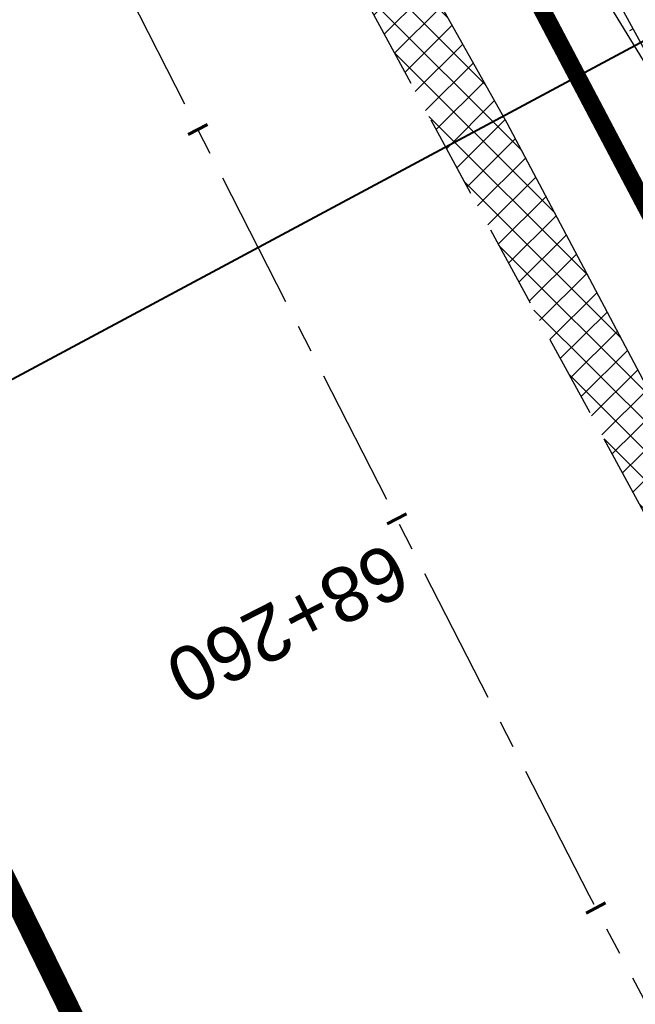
# Model space of a CAD drawing. Header units: metres. Extents: x 7529682 to 7533711, y 5721195 to 5727842.
# Tile 140 of 232: x 7530527 to 7530541, y 5726212 to 5726234. Entities that reach past the tile are written whole.
import ezdxf

# ---------------------------------------------------------------- set-up
doc = ezdxf.new("R2010")
doc.units = ezdxf.units.M
for name, pattern in [('817-dzialki-09-05-04$0$HIDDEN', [0.375, 0.25, -0.125]), ('ACAD_ISO05W100', [33, 24, -3, 0, -3, 0, -3]), ('CENTER', [50.800000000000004, 31.75, -6.35, 6.35, -6.35]), ('HIDDEN', [9.524999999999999, 6.35, -3.175])]:
    doc.linetypes.add(name, pattern=pattern)
for name, color, linetype in [('C-DROGI-SYTUACJA-ETYKIETY', 7, 'Continuous'), ('D-hatch-pobocza', 131, 'Continuous'), ('D-pobocza', 60, 'Continuous'), ('D-rowy', 160, 'Continuous'), ('D-skarpa', 2, 'Continuous'), ('D-skarpa-kreskowanie', 2, 'Continuous')]:
    doc.layers.add(name, color=color, linetype=linetype)
for name, color, linetype, lineweight, true_color in [('D-hatch-ciag-pieszo-rowerowy', 7, 'Continuous', 13, 0xff9f80), ('D-LR-etap-III', 7, '817-dzialki-09-05-04$0$HIDDEN', 50, 0x00008f), ('D-typowe', 7, 'Continuous', 40, 0x0061c2)]:
    doc.layers.add(name, color=color, linetype=linetype, lineweight=lineweight, true_color=true_color)
for name, color, linetype, lineweight in [('D-krawędzie', 3, 'Continuous', 30), ('D-oś', 10, 'CENTER', 30), ('D-pas-drogowy', 7, 'ACAD_ISO05W100', 50)]:
    doc.layers.add(name, color=color, linetype=linetype, lineweight=lineweight)
doc.styles.get("Standard").update_dxf_attribs({"font": 'arial.ttf'})
pattern_1 = [(45, (0, 0), (-0.3367596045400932, 0.3367596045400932), []), (135, (0, 0), (-0.3367596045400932, -0.3367596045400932), [])]

# ---------------------------------------------------------------- blocks, each defined once
blk = doc.blocks.new('AeccTickLine')
at = {"color": 0, "linetype": 'ByBlock', "lineweight": -2}
blk.add_line((0, 1), (-3.673819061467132e-16, -1), dxfattribs=at)

msp = doc.modelspace()

# ---------------------------------------------------------------- hatches: boundary and pattern name
at = {"layer": 'D-hatch-ciag-pieszo-rowerowy'}
h = msp.add_hatch(dxfattribs=at)
h.set_pattern_fill('ANSI37', color=256, scale=0.15, style=0)
h.set_pattern_definition(pattern_1)
edge = h.paths.add_edge_path()
edge.add_line((7530579.998522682, 5726163.493739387), (7530582.284496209, 5726164.518555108))
edge.add_line((7530582.284496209, 5726164.518555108), (7530574.938047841, 5726178.433592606))
edge.add_arc((7530619.154135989, 5726201.777490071), 49.99999999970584, 202.6680019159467, 207.8318275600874, ccw=False)
edge.add_line((7530573.016462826, 5726182.507951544), (7530570.149922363, 5726189.371401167))
edge.add_arc((7530524.012249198, 5726170.10186264), 50.00000000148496, 22.66800191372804, 27.59343639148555)
edge.add_line((7530568.325081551, 5726193.261588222), (7530565.111118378, 5726199.411048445))
edge.add_arc((7530529.660852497, 5726180.883267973), 40.00000000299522, 27.5934364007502, 33.13088798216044)
edge.add_line((7530563.157820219, 5726202.745407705), (7530555.510576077, 5726214.462444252))
edge.add_arc((7530589.007543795, 5726236.324583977), 39.99999999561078, 208.4475238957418, 213.1308879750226, ccw=False)
edge.add_line((7530553.837393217, 5726217.270437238), (7530543.027684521, 5726237.223001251))
edge.add_line((7530543.027684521, 5726237.223001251), (7530528.098577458, 5726266.318802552))
edge.add_line((7530528.098577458, 5726266.318802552), (7530507.524476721, 5726305.703644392))
edge.add_line((7530507.524476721, 5726305.703644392), (7530488.365786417, 5726341.908676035))
edge.add_line((7530488.365786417, 5726341.908676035), (7530485.291037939, 5726347.724119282))
edge.add_line((7530485.291037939, 5726347.724119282), (7530482.336740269, 5726347.963133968))
edge.add_line((7530482.336740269, 5726347.963133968), (7530486.156097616, 5726340.739370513))
edge.add_line((7530486.156097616, 5726340.739370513), (7530505.311679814, 5726304.540212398))
edge.add_line((7530505.311679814, 5726304.540212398), (7530525.878466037, 5726265.169372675))
edge.add_line((7530525.878466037, 5726265.169372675), (7530540.816194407, 5726236.056769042))
edge.add_line((7530540.816194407, 5726236.056769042), (7530551.687957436, 5726215.98966512))
edge.add_arc((7530586.858108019, 5726235.043811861), 40.00000000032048, 208.4475238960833, 213.1308879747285)
edge.add_line((7530553.361140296, 5726213.181672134), (7530560.998180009, 5726201.480270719))
edge.add_arc((7530527.501212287, 5726179.618130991), 40.00000000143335, 27.59343638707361, 33.130887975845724, ccw=False)
edge.add_line((7530562.95147817, 5726198.145911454), (7530566.059636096, 5726192.19889448))
edge.add_arc((7530521.746803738, 5726169.039168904), 50.00000000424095, 22.668001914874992, 27.593436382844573, ccw=False)
edge.add_line((7530567.884476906, 5726188.308707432), (7530570.753025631, 5726181.440449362))
edge.add_arc((7530616.890698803, 5726200.709987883), 50.00000000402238, 202.6680019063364, 207.8318275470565)
edge.add_line((7530572.674610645, 5726177.366090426), (7530579.998522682, 5726163.493739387))
at = {"layer": 'D-hatch-pobocza'}
h = msp.add_hatch(dxfattribs=at)
h.set_pattern_fill('ANSI37', color=256, scale=0.15, style=0)
h.set_pattern_definition(pattern_1)
h.paths.add_polyline_path([(7530484.05, 5726334.34), (7530471.92, 5726357.11), (7530458.95, 5726381.07), (7530447.57, 5726403.23), (7530435.55, 5726425.46), (7530424.34, 5726446.96), (7530408.219999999, 5726477.68), (7530396.719999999, 5726499.26), (7530381.74, 5726527.87), (7530371.44, 5726547.5), (7530359.58, 5726569.81), (7530349.42, 5726588.72), (7530332.29, 5726621.37), (7530323.719999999, 5726638.05), (7530306.54, 5726670.82), (7530298.559999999, 5726686.33), (7530287.259999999, 5726707.54), (7530284.291048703, 5726713.261271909), (7530282.669641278, 5726712.403913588), (7530284.501430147, 5726708.939695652), (7530291.375516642, 5726695.939652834), (7530296.045865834, 5726687.107244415), (7530304.46414878, 5726671.186868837), (7530316.603827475, 5726648.181421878), (7530333.058434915, 5726617.014067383), (7530350.00379698, 5726585.00616126), (7530367.257623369, 5726552.315762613), (7530385.762825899, 5726517.234589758), (7530404.054360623, 5726482.546167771), (7530421.086512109, 5726450.182125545), (7530442.441939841, 5726409.661369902), (7530463.421308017, 5726369.849931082), (7530489.269347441, 5726320.82820421), (7530506.411845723, 5726288.291398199), (7530524.314558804, 5726254.7836642), (7530540.549094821, 5726224.891183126), (7530548.272673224, 5726210.668598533), (7530551.69684983, 5726207.034942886), (7530543.21, 5726222.9), (7530538.34, 5726232.11), (7530533.7, 5726240.35), (7530511.95, 5726280.97), (7530499.24, 5726305.31)])

# ---------------------------------------------------------------- linework, layer by layer
at = {"layer": 'D-krawędzie', "linetype": 'HIDDEN', "ltscale": 0.3}
msp.add_lwpolyline([(7530304.46414878, 5726671.186868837), (7530316.603827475, 5726648.181421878), (7530333.058434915, 5726617.014067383), (7530350.00379698, 5726585.00616126), (7530367.257623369, 5726552.315762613), (7530385.762825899, 5726517.234589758), (7530404.054360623, 5726482.546167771), (7530421.086512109, 5726450.182125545), (7530442.441939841, 5726409.661369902), (7530463.421308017, 5726369.849931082), (7530489.269347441, 5726320.82820421), (7530506.411845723, 5726288.291398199), (7530524.314558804, 5726254.7836642), (7530540.549094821, 5726224.891183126), (7530548.24, 5726210.73)], dxfattribs=at)
at = {"layer": 'D-LR-etap-III', "ltscale": 10, "flags": 128}
msp.add_lwpolyline([(7531750.474471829, 5723895.103125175, 0.4, 0.4, 0), (7531750.505, 5723895.13, 0.4, 0.4, 0), (7531682.71, 5724022.92, 0.4, 0.4, 0), (7531619.177023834, 5724147.203692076, 0.4, 0.4, 0), (7531592.308960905, 5724198.48863389, 0.4, 0.4, 0), (7531553.263875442, 5724272.918564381, 0.4, 0.4, 0), (7531504.019999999, 5724366.79, 0.4, 0.4, 0), (7531482.09, 5724407.62, 0.4, 0.4, 0), (7531412.350402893, 5724541.182759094, 0.4, 0.4, 0), (7531388.463669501, 5724586.929768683, 0.4, 0.4, 0), (7531345.12, 5724669.94, 0.4, 0.4, 0), (7531127.66, 5725081.67, 0.4, 0.4, 0), (7531059.253139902, 5725211.040795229, 0.4, 0.4, 0), (7531008.007244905, 5725307.953830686, 0.4, 0.4, 0), (7530964.181635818, 5725390.835555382, 0.4, 0.4, 0), (7530914.557354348, 5725484.683561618, 0.4, 0.4, 0), (7530865.243241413, 5725577.493975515, 0.4, 0.4, 0), (7530840.085257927, 5725624.058651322, 0.4, 0.4, 0), (7530802.559525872, 5725694.924584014, 0.4, 0.4, 0), (7530755.54, 5725787.51, 0.4, 0.4, 0), (7530708.717810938, 5725876.303221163, 0.4, 0.4, 0), (7530695.12, 5725902.09, 0.4, 0.4, 0), (7530642.91397006, 5726001.07839487, 0.4, 0.4, 0), (7530634.934723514, 5726016.146615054, 0.4, 0.4, 0), (7530610.820000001, 5726061.929999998, 0.4, 0.4, 0), (7530610.820000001, 5726061.929999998, 0.4, 0.4, 0), (7530607.21, 5726063.51, 0.4, 0.4, 0), (7530597.42, 5726080.68, 0.4, 0.4, 0), (7530591.16, 5726088.44, 0.4, 0.4, 0), (7530581.28, 5726107.21, 0.4, 0.4, 0), (7530571.29, 5726130.56, 0.4, 0.4, 0), (7530549.554994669, 5726171.527317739, 0.4, 0.4, 0), (7530531.014309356, 5726206.473807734, 0.4, 0.4, 0), (7530516.461208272, 5726236.016618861, 0.4, 0.4, 0), (7530500.798929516, 5726266.141265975, 0.4, 0.4, 0), (7530491.349999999, 5726283.94, 0.4, 0.4, 0), (7530482.4, 5726303.41, 0.4, 0.4, 0), (7530482.4, 5726303.41, 0.4, 0.4, 0), (7530450.41, 5726357.28, 0.4, 0.4, 0), (7530397.759396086, 5726458.499907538, 0.4, 0.4, 0), (7530334.707815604, 5726583.664702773, 0.4, 0.4, 0), (7530303.939274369, 5726645.167943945, 0.4, 0.4, 0), (7530300.509779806, 5726651.777515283, 0.4, 0.4, 0), (7530289.213532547, 5726671.966724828, 0.4, 0.4, 0), (7530281.54, 5726685.57, 0.4, 0.4, 0), (7530261.37085633, 5726724.163374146, 0.4, 0.4, 0), (7530254.03, 5726738.21, 0.4, 0.4, 0), (7530197.219999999, 5726845.06, 0.4, 0.4, 0), (7530194.71, 5726849.15, 0.4, 0.4, 0), (7530195.92, 5726850.75, 0.4, 0.4, 0), (7530170.546669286, 5726892.961489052, 0.4, 0.4, 0), (7530143.174718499, 5726945.065838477, 0.4, 0.4, 0), (7530105.059999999, 5727018.32, 0.4, 0.4, 0), (7530100.059999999, 5727027.16, 0.4, 0.4, 0), (7530062.318670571, 5727099.625398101, 0.4, 0.4, 0), (7530015.378537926, 5727189.420463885, 0.4, 0.4, 0), (7529983.207960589, 5727250.206596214, 0.4, 0.4, 0), (7529953.284293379, 5727306.74720398, 0.4, 0.4, 0), (7529900.67053443, 5727406.15903814, 0.4, 0.4, 0), (7529890.630239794, 5727425.131178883, 0.4, 0.4, 0), (7529875.155383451, 5727454.426350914, 0.4, 0.4, 0), (7529857.560096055, 5727487.787346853, 0.4, 0.4, 0), (7529835.194401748, 5727530.19312405, 0.4, 0.4, 0), (7529811.740544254, 5727574.662079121, 0.4, 0.4, 0), (7529792.101859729, 5727611.922638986, 0.4, 0.4, 0), (7529768.066117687, 5727657.469613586, 0.4, 0.4, 0), (7529755.210566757, 5727682.131373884, 0.4, 0.4, 0), (7529753.309999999, 5727681.13, 0.4, 0.4, 0), (7529739.21, 5727707.77, 0.4, 0.4, 0), (7529735.394745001, 5727711.251990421, 0.4, 0.4, 0), (7529725.42, 5727730.2, 0.4, 0.4, 0), (7529723.55, 5727729.88, 0.4, 0.4, 0), (7529695.566668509, 5727782.932080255, 0.4, 0.4, 0), (7529717.67971874, 5727794.024357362, 0.4, 0.4, 0), (7529736.274870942, 5727758.647400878, 0.4, 0.4, 0), (7529736.274870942, 5727758.647400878, 0.4, 0.4, 0), (7529744.511003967, 5727750.406106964, 0.4, 0.4, 0), (7529744.511003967, 5727750.406106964, 0.4, 0.4, 0), (7529750.282568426, 5727738.549848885, 0.4, 0.4, 0), (7529777.108510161, 5727687.569424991, 0.4, 0.4, 0), (7529796.51537536, 5727651.329932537, 0.4, 0.4, 0), (7529814.937945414, 5727616.793170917, 0.4, 0.4, 0), (7529839.006722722, 5727572.303976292, 0.4, 0.4, 0), (7529860.617626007, 5727532.509108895, 0.4, 0.4, 0), (7529882.348967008, 5727491.504261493, 0.4, 0.4, 0), (7529904.865139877, 5727449.096370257, 0.4, 0.4, 0), (7529920.747384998, 5727418.884773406, 0.4, 0.4, 0), (7529946.676504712, 5727368.547487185, 0.4, 0.4, 0), (7529972.024701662, 5727320.573310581, 0.4, 0.4, 0), (7529987.740014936, 5727290.153392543, 0.4, 0.4, 0), (7529996.497385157, 5727273.661630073, 0.4, 0.4, 0), (7530017.541471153, 5727234.202689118, 0.4, 0.4, 0), (7530033.053657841, 5727204.864166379, 0.4, 0.4, 0), (7530051.622983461, 5727170.222745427, 0.4, 0.4, 0), (7530069.276612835, 5727137.015751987, 0.4, 0.4, 0), (7530089.385386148, 5727097.533639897, 0.4, 0.4, 0), (7530109.712512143, 5727060.746615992, 0.4, 0.4, 0), (7530136.769722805, 5727011.640131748, 0.4, 0.4, 0), (7530162.446686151, 5726962.743777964, 0.4, 0.4, 0), (7530187.674104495, 5726916.992101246, 0.4, 0.4, 0), (7530207.820739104, 5726879.335323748, 0.4, 0.4, 0), (7530230.625609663, 5726834.518686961, 0.4, 0.4, 0), (7530262.288093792, 5726776.61832811, 0.4, 0.4, 0), (7530277.509672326, 5726760.213143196, 0.4, 0.4, 0), (7530286.036865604, 5726744.106684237, 0.4, 0.4, 0), (7530288.097472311, 5726735.884066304, 0.4, 0.4, 0), (7530290.393870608, 5726725.046963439, 0.4, 0.4, 0), (7530296.17664807, 5726713.582980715, 0.4, 0.4, 0), (7530302.726195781, 5726701.18226779, 0.4, 0.4, 0), (7530325.685047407, 5726657.466383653, 0.4, 0.4, 0), (7530343.243978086, 5726623.648592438, 0.4, 0.4, 0), (7530360.229820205, 5726591.746871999, 0.4, 0.4, 0), (7530383.20855044, 5726548.059469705, 0.4, 0.4, 0), (7530406.017875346, 5726503.605514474, 0.4, 0.4, 0), (7530427.464919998, 5726462.620289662, 0.4, 0.4, 0), (7530447.9278544, 5726424.388014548, 0.4, 0.4, 0), (7530471.126878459, 5726379.920667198, 0.4, 0.4, 0), (7530490.501003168, 5726343.033350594, 0.4, 0.4, 0), (7530509.499458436, 5726306.733076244, 0.4, 0.4, 0), (7530529.890269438, 5726267.244072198, 0.4, 0.4, 0), (7530543.852446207, 5726238.990319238, 0.4, 0.4, 0), (7530554.808897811, 5726218.943990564, 0.4, 0.4, 0), (7530559.027108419, 5726212.223286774, 0.4, 0.4, 0), (7530563.060988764, 5726206.409670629, 0.4, 0.4, 0), (7530566.93354971, 5726200.463543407, 0.4, 0.4, 0), (7530569.771022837, 5726194.901501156, 0.4, 0.4, 0), (7530571.47319415, 5726191.282350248, 0.4, 0.4, 0), (7530572.839142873, 5726188.024533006, 0.4, 0.4, 0), (7530575.295071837, 5726182.034664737, 0.4, 0.4, 0), (7530579.736851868, 5726173.306070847, 0.4, 0.4, 0), (7530583.3, 5726167.41, 0.4, 0.4, 0), (7530593.4, 5726163.33, 0.4, 0.4, 0), (7530598.618375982, 5726155.264489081, 0.4, 0.4, 0), (7530608.258304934, 5726140.497132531, 0.4, 0.4, 0), (7530603.269999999, 5726136.83, 0.4, 0.4, 0), (7530606.53, 5726131.84, 0.4, 0.4, 0), (7530604.239057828, 5726124.21679044, 0.4, 0.4, 0), (7530605.847136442, 5726121.630127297, 0.4, 0.4, 0), (7530608.971611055, 5726116.164124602, 0.4, 0.4, 0), (7530618.114293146, 5726097.791111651, 0.4, 0.4, 0), (7530651.213125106, 5726034.959524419, 0.4, 0.4, 0), (7530670.243741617, 5725998.61095082, 0.4, 0.4, 0), (7530698.075474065, 5725945.952624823, 0.4, 0.4, 0), (7530716.505955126, 5725911.3051464, 0.4, 0.4, 0), (7530735.223454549, 5725875.667401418, 0.4, 0.4, 0), (7530752.504235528, 5725842.154920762, 0.4, 0.4, 0), (7530778.310652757, 5725793.501254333, 0.4, 0.4, 0), (7530797.499961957, 5725756.381811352, 0.4, 0.4, 0), (7530812.518974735, 5725728.28874362, 0.4, 0.4, 0), (7530820.039295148, 5725713.160404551, 0.4, 0.4, 0), (7530822.422446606, 5725710.193574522, 0.4, 0.4, 0), (7530833.154893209, 5725688.800634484, 0.4, 0.4, 0), (7530849.629354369, 5725656.158601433, 0.4, 0.4, 0), (7530867.98290276, 5725621.963939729, 0.4, 0.4, 0), (7530872.629809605, 5725612.88760475, 0.4, 0.4, 0), (7530880.354488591, 5725597.594500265, 0.4, 0.4, 0), (7530883.839446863, 5725593.389159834, 0.4, 0.4, 0), (7530891.782113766, 5725587.763349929, 0.4, 0.4, 0), (7530895.038670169, 5725584.280746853, 0.4, 0.4, 0), (7530897.033644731, 5725580.941110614, 0.4, 0.4, 0), (7530900.951646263, 5725579.945856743, 0.4, 0.4, 0), (7530904.80970798, 5725571.977328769, 0.4, 0.4, 0), (7530903.682362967, 5725568.566434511, 0.4, 0.4, 0), (7530908.900614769, 5725558.844845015, 0.4, 0.4, 0), (7530910.252030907, 5725545.671606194, 0.4, 0.4, 0), (7530912.872986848, 5725538.645543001, 0.4, 0.4, 0), (7530945.278171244, 5725478.464284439, 0.4, 0.4, 0), (7530959.692318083, 5725450.24628822, 0.4, 0.4, 0), (7531002.82670893, 5725368.192370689, 0.4, 0.4, 0), (7531044.703532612, 5725290.314293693, 0.4, 0.4, 0), (7531064.098839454, 5725253.212562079, 0.4, 0.4, 0), (7531083.010253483, 5725216.677517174, 0.4, 0.4, 0), (7531113.013137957, 5725158.465613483, 0.4, 0.4, 0), (7531137.364304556, 5725113.07076138, 0.4, 0.4, 0), (7531150.830830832, 5725086.711759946, 0.4, 0.4, 0), (7531159.745663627, 5725076.640848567, 0.4, 0.4, 0), (7531166.309999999, 5725074.58, 0.4, 0.4, 0), (7531172.29, 5725062.58, 0.4, 0.4, 0), (7531170.589828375, 5725055.605912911, 0.4, 0.4, 0), (7531173.732823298, 5725044.080706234, 0.4, 0.4, 0), (7531215.342008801, 5724964.859648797, 0.4, 0.4, 0), (7531238.054496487, 5724921.684649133, 0.4, 0.4, 0), (7531262.389821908, 5724875.282876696, 0.4, 0.4, 0), (7531295.587160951, 5724811.265731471, 0.4, 0.4, 0), (7531348.487908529, 5724712.362812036, 0.4, 0.4, 0), (7531363.740817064, 5724682.68394264, 0.4, 0.4, 0), (7531366.986905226, 5724675.865317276, 0.4, 0.4, 0), (7531382.541261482, 5724646.110625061, 0.4, 0.4, 0), (7531401.299165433, 5724610.874551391, 0.4, 0.4, 0), (7531428.964837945, 5724558.862274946, 0.4, 0.4, 0), (7531449.111202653, 5724520.397801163, 0.4, 0.4, 0), (7531477.292992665, 5724465.831467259, 0.4, 0.4, 0), (7531500.996290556, 5724421.112506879, 0.4, 0.4, 0), (7531512.121834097, 5724400.549045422, 0.4, 0.4, 0), (7531513.78163794, 5724396.757451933, 0.4, 0.4, 0), (7531526.32, 5724379.39, 0.4, 0.4, 0), (7531566.783642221, 5724302.73628205, 0.4, 0.4, 0), (7531578.579156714, 5724282.774819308, 0.4, 0.4, 0), (7531584.232619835, 5724273.111246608, 0.4, 0.4, 0), (7531590.109283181, 5724263.508189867, 0.4, 0.4, 0), (7531593.027899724, 5724258.771479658, 0.4, 0.4, 0), (7531595.711841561, 5724254.226824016, 0.4, 0.4, 0), (7531601.659976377, 5724243.898197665, 0.4, 0.4, 0), (7531606.097733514, 5724235.986407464, 0.4, 0.4, 0), (7531609.382207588, 5724230.799061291, 0.4, 0.4, 0), (7531611.580260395, 5724227.671180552, 0.4, 0.4, 0), (7531612.707802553, 5724225.86410867, 0.4, 0.4, 0), (7531618.665224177, 5724214.480919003, 0.4, 0.4, 0), (7531619.885522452, 5724212.333950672, 0.4, 0.4, 0), (7531620.931818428, 5724210.787064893, 0.4, 0.4, 0), (7531623.518605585, 5724207.111542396, 0.4, 0.4, 0), (7531626.143926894, 5724203.61306897, 0.4, 0.4, 0), (7531632.022984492, 5724196.485954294, 0.4, 0.4, 0), (7531653.949089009, 5724152.617641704, 0.4, 0.4, 0), (7531656.750690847, 5724143.103797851, 0.4, 0.4, 0), (7531659.61440691, 5724133.254504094, 0.4, 0.4, 0), (7531661.627147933, 5724128.646047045, 0.4, 0.4, 0.01093811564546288), (7531674.314987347, 5724101.43546424, 0.4, 0.4, 0), (7531685.137626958, 5724081.408252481, 0.4, 0.4, 0), (7531692.159945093, 5724066.277333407, 0.4, 0.4, 0), (7531699.662164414, 5724051.388120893, 0.4, 0.4, 0), (7531704.480624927, 5724040.808561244, 0.4, 0.4, 0), (7531704.480624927, 5724040.808561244, 0.4, 0.4, 0), (7531704.401251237, 5724037.368913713, 0.4, 0.4, 0), (7531720.383609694, 5724003.441317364, 0.4, 0.4, 0), (7531728.79890528, 5723986.206298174, 0.4, 0.4, 0), (7531733.237926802, 5723977.192631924, 0.4, 0.4, 0), (7531736.750027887, 5723969.505210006, 0.4, 0.4, 0), (7531737.336143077, 5723968.518916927, 0.4, 0.4, 0), (7531738.285051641, 5723967.699360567, 0.4, 0.4, 0), (7531742.180915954, 5723962.346428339, 0.4, 0.4, 0), (7531744.286141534, 5723958.615526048, 0.4, 0.4, 0), (7531755.393260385, 5723944.192617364, 0.4, 0.4, 0), (7531758.69, 5723936.76, 0.4, 0.4, 0), (7531780.08, 5723929.25, 0.4, 0.4, 0), (7531792.611989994, 5723906.337708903, 0.4, 0.4, 0), (7531792.611989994, 5723906.337708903, 0.4, 0.4, 0), (7531756.962094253, 5723883.055323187, 0.4, 0.4, 0), (7531750.46, 5723895.130000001, 0.4, 0.4, 0), (7531750.46, 5723895.130000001, 0, 0, 0)], format="xyseb", dxfattribs=at)
at = {"layer": 'D-oś', "ltscale": 0.1}
msp.add_lwpolyline([(7530594.845000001, 5726110.895), (7530540.21, 5726214.45), (7530503.320056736, 5726286.650988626), (7530486.173361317, 5726319.195761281), (7530460.324927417, 5726368.21823651), (7530439.345630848, 5726408.029539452), (7530417.989237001, 5726448.552129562), (7530400.958415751, 5726480.913646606), (7530382.667120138, 5726515.601615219), (7530364.162298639, 5726550.68206594), (7530346.909504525, 5726583.37050876), (7530329.964237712, 5726615.378234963), (7530313.508365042, 5726646.547986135), (7530301.370075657, 5726669.550802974)], dxfattribs=at)
at = {"layer": 'D-pas-drogowy', "ltscale": 0.2, "flags": 128}
msp.add_lwpolyline([(7531633.018560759, 5724182.834272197, 0.4, 0.4, 0), (7531617.558899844, 5724211.608162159, 0.4, 0.4, 0), (7531566.783642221, 5724302.73628205, 0.4, 0.4, 0), (7531538.419082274, 5724356.469679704, 0.4, 0.4, 0), (7531526.32, 5724379.39, 0.4, 0.4, 0), (7531516.102085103, 5724393.607319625, 0.4, 0.4, 0.001485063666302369), (7531513.78037409, 5724396.837773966, 0.4, 0.4, 0), (7531501.87, 5724413.41, 0.4, 0.4, 0), (7531474.926107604, 5724464.507896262, 0.4, 0.4, 0), (7531446.200436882, 5724518.992313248, 0.4, 0.4, 0), (7531424.962185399, 5724559.262257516, 0.4, 0.4, 0), (7531398.444460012, 5724609.565801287, 0.4, 0.4, 0), (7531379.647455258, 5724645.216004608, 0.4, 0.4, 0), (7531365.23, 5724672.56, 0.4, 0.4, 0), (7531341.305752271, 5724717.915356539, 0.4, 0.4, 0), (7531312.899996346, 5724771.788898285, 0.4, 0.4, 0), (7531292.590923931, 5724810.306502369, 0.4, 0.4, 0), (7531259.391619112, 5724873.271351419, 0.4, 0.4, 0), (7531233.740401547, 5724921.922582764, 0.4, 0.4, 0), (7531203.072738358, 5724980.092044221, 0.4, 0.4, 0), (7531173.471398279, 5725036.225177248, 0.4, 0.4, 0), (7531168.269999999, 5725046.09, 0.4, 0.4, 0), (7531172.29, 5725062.58, 0.4, 0.4, 0), (7531166.309999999, 5725074.58, 0.4, 0.4, 0), (7531150.32, 5725079.6, 0.4, 0.4, 0), (7531141.5, 5725096.43, 0.4, 0.4, 0), (7531109.311735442, 5725157.814415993, 0.4, 0.4, 0), (7531086.641300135, 5725201.047918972, 0.4, 0.4, 0), (7531059.198258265, 5725253.383662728, 0.4, 0.4, 0), (7531028.206828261, 5725312.48946212, 0.4, 0.4, 0), (7530999.104694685, 5725367.990143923, 0.4, 0.4, 0), (7530956.247527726, 5725449.724815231, 0.4, 0.4, 0), (7530924.397774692, 5725510.463768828, 0.4, 0.4, 0), (7530897.509999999, 5725561.74, 0.4, 0.4, 0), (7530894.46, 5725566.14, 0.4, 0.4, 0), (7530892.16, 5725570.49, 0.4, 0.4, 0), (7530869.362688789, 5725613.307018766, 0.4, 0.4, 0), (7530861.693971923, 5725627.704613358, 0.4, 0.4, 0), (7530852.74, 5725644.52, 0.4, 0.4, 0), (7530831.509999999, 5725684.2, 0.4, 0.4, 0), (7530811.13, 5725722.52, 0.4, 0.4, 0), (7530792.3476413, 5725757.940652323, 0.4, 0.4, 0), (7530768.03, 5725803.8, 0.4, 0.4, 0), (7530748.768542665, 5725840.178507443, 0.4, 0.4, 0), (7530727.7, 5725879.97, 0.4, 0.4, 0), (7530712.0981582, 5725909.54523909, 0.4, 0.4, 0), (7530693.644105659, 5725944.645156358, 0.4, 0.4, 0), (7530665.702224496, 5725997.538976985, 0.4, 0.4, 0), (7530641.759999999, 5726042.88, 0.4, 0.4, 0), (7530616.5, 5726091.48, 0.4, 0.4, 0), (7530604.628439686, 5726114.319880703, 0.4, 0.4, -0.007762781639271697), (7530602.5, 5726118.43, 0.4, 0.4, 0), (7530603.992037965, 5726123.394821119, 0.4, 0.4, 0), (7530606.53, 5726131.84, 0.4, 0.4, 0), (7530603.269999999, 5726136.83, 0.4, 0.4, 0), (7530593.775620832, 5726151.368713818, 0.4, 0.4, 0), (7530590.202637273, 5726156.84001263, 0.4, 0.4, 0), (7530583.3, 5726167.41, 0.4, 0.4, 0), (7530580.578343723, 5726170.427567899, 0.4, 0.4, 0), (7530575.849999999, 5726175.67, 0.4, 0.4, 0), (7530569.009999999, 5726186.66, 0.4, 0.4, 0), (7530562.555322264, 5726199.189409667, 0.4, 0.4, 0), (7530555.67, 5726211.39, 0.4, 0.4, 0), (7530548.29, 5726224.23, 0.4, 0.4, 0), (7530540.58, 5726237.71, 0.4, 0.4, 0), (7530532.679999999, 5726252.65, 0.4, 0.4, 0), (7530524.059999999, 5726269.35, 0.4, 0.4, 0), (7530502.82, 5726309.91, 0.4, 0.4, 0), (7530488.83, 5726336.63, 0.4, 0.4, 0), (7530466.03, 5726380.16, 0.4, 0.4, 0), (7530438.469999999, 5726432.77, 0.4, 0.4, 0), (7530424.53, 5726459.09, 0.4, 0.4, 0), (7530401.63, 5726502.97, 0.4, 0.4, 0), (7530383.38, 5726538.06, 0.4, 0.4, 0), (7530353.969999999, 5726593.52, 0.4, 0.4, 0), (7530338.469999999, 5726622.74, 0.4, 0.4, 0), (7530322.009999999, 5726653.88, 0.4, 0.4, 0), (7530297.54, 5726700.33, 0.4, 0.4, 0), (7530287.38, 5726719.6, 0.4, 0.4, 0), (7530285.94993921, 5726722.315508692, 0.4, 0.4, 0), (7530280.259999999, 5726733.12, 0.4, 0.4, 0), (7530266.73, 5726758.74, 0.4, 0.4, 0), (7530260.42, 5726770.47, 0.4, 0.4, 0), (7530253.25, 5726783.82, 0.4, 0.4, 0), (7530244.95, 5726799.33, 0.4, 0.4, 0), (7530239.389999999, 5726808.49, 0.4, 0.4, 0), (7530238.29, 5726807.9, 0.4, 0.4, 0), (7530218.11, 5726850.67, 0.4, 0.4, 0), (7530175.906646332, 5726928.168028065, 0.4, 0.4, 0), (7530096.679999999, 5727076.15, 0.4, 0.4, 0), (7530094.679999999, 5727079.89, 0.4, 0.4, 0), (7530064.59693469, 5727135.522637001, 0.4, 0.4, 0), (7530046.730970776, 5727168.8921561, 0.4, 0.4, 0), (7530025.803045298, 5727208.461374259, 0.4, 0.4, 0), (7530012.846501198, 5727232.979315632, 0.4, 0.4, 0), (7529994.15, 5727268.45, 0.4, 0.4, 0), (7529981.670868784, 5727291.93018666, 0.4, 0.4, 0), (7529949.889999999, 5727351.73, 0.4, 0.4, 0), (7529924.75, 5727399.03, 0.4, 0.4, 0), (7529915.515824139, 5727417.099754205, 0.4, 0.4, 0), (7529885.83, 5727475.19, 0.4, 0.4, 0), (7529862.559999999, 5727519.97, 0.4, 0.4, 0), (7529852.984923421, 5727538.191086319, 0.4, 0.4, 0), (7529836.513084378, 5727569.51130111, 0.4, 0.4, 0), (7529815.36890814, 5727609.140983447, 0.4, 0.4, 0), (7529792.795203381, 5727651.247499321, 0.4, 0.4, 0), (7529774.199114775, 5727685.858348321, 0.4, 0.4, 0), (7529746.966026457, 5727736.059440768, 0.4, 0.4, 0), (7529733.92, 5727757.62, 0.4, 0.4, 0), (7529708.607472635, 5727806.388536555, 0.4, 0.4, 0), (7529688.491967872, 5727796.344621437, 0.4, 0.4, 0), (7529723.55, 5727729.88, 0.4, 0.4, 0), (7529725.42, 5727730.2, 0.4, 0.4, 0), (7529735.38, 5727711.28, 0.4, 0.4, 0), (7529739.21, 5727707.77, 0.4, 0.4, 0), (7529753.309999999, 5727681.13, 0.4, 0.4, 0), (7529755.178396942, 5727682.114424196, 0.4, 0.4, 0), (7529792.101859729, 5727611.922638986, 0.4, 0.4, 0), (7529811.740544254, 5727574.662079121, 0.4, 0.4, 0), (7529835.194401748, 5727530.19312405, 0.4, 0.4, 0), (7529857.560096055, 5727487.787346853, 0.4, 0.4, 0), (7529875.155383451, 5727454.426350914, 0.4, 0.4, 0), (7529890.630239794, 5727425.131178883, 0.4, 0.4, 0), (7529900.67053443, 5727406.15903814, 0.4, 0.4, 0), (7529953.284293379, 5727306.74720398, 0.4, 0.4, 0), (7529983.207960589, 5727250.206596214, 0.4, 0.4, 0), (7530015.378537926, 5727189.420463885, 0.4, 0.4, 0), (7530062.318670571, 5727099.625398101, 0.4, 0.4, 0), (7530100.059999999, 5727027.16, 0.4, 0.4, 0), (7530105.059999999, 5727018.32, 0.4, 0.4, 0), (7530143.174718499, 5726945.065838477, 0.4, 0.4, 0), (7530170.546669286, 5726892.961489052, 0.4, 0.4, 0), (7530195.92, 5726850.75, 0.4, 0.4, 0), (7530194.71, 5726849.15, 0.4, 0.4, 0), (7530197.219999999, 5726845.06, 0.4, 0.4, 0), (7530254.03, 5726738.21, 0.4, 0.4, 0), (7530261.37085633, 5726724.163374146, 0.4, 0.4, 0), (7530281.54, 5726685.57, 0.4, 0.4, 0), (7530289.213532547, 5726671.966724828, 0.4, 0.4, 0), (7530300.509779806, 5726651.777515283, 0.4, 0.4, 0), (7530303.939274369, 5726645.167943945, 0.4, 0.4, 0), (7530334.707815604, 5726583.664702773, 0.4, 0.4, 0), (7530397.759396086, 5726458.499907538, 0.4, 0.4, 0), (7530450.41, 5726357.28, 0.4, 0.4, 0), (7530482.4, 5726303.41, 0.4, 0.4, 0), (7530483.687990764, 5726301.003383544, 0.4, 0.4, 0), (7530491.349999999, 5726283.94, 0.4, 0.4, 0), (7530512.67, 5726243.78, 0.4, 0.4, 0), (7530529.429999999, 5726209.46, 0.4, 0.4, 0), (7530571.29, 5726130.56, 0.4, 0.4, 0), (7530581.28, 5726107.21, 0.4, 0.4, 0), (7530591.16, 5726088.44, 0.4, 0.4, 0), (7530597.42, 5726080.68, 0.4, 0.4, 0), (7530607.21, 5726063.51, 0.4, 0.4, 0), (7530610.820000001, 5726061.929999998, 0.4, 0.4, 0), (7530634.934723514, 5726016.146615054, 0.4, 0.4, 0), (7530642.91397006, 5726001.07839487, 0.4, 0.4, 0), (7530695.12, 5725902.09, 0.4, 0.4, 0), (7530708.717810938, 5725876.303221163, 0.4, 0.4, 0), (7530755.54, 5725787.51, 0.4, 0.4, 0), (7530802.559525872, 5725694.924584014, 0.4, 0.4, 0), (7530840.085257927, 5725624.058651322, 0.4, 0.4, 0), (7530865.243241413, 5725577.493975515, 0.4, 0.4, 0), (7530914.557354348, 5725484.683561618, 0.4, 0.4, 0), (7530964.181635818, 5725390.835555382, 0.4, 0.4, 0), (7531008.007244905, 5725307.953830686, 0.4, 0.4, 0), (7531059.253139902, 5725211.040795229, 0.4, 0.4, 0), (7531127.66, 5725081.67, 0.4, 0.4, 0), (7531345.12, 5724669.94, 0.4, 0.4, 0), (7531388.463669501, 5724586.929768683, 0.4, 0.4, 0), (7531412.350402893, 5724541.182759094, 0.4, 0.4, 0), (7531482.09, 5724407.62, 0.4, 0.4, 0), (7531504.019999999, 5724366.79, 0.4, 0.4, 0), (7531519.374444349, 5724337.520497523, 0.4, 0.4, 0), (7531563.748815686, 5724252.931583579, 0.4, 0.4, 0), (7531602.175111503, 5724179.681224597, 0.4, 0.4, 0), (7531619.177023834, 5724147.203692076, 0.4, 0.4, 0), (7531625.038493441, 5724135.63500206, 0.4, 0.4, 0), (7531656.796442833, 5724073.31633882, 0.4, 0.4, 0), (7531675.12, 5724037.36, 0.4, 0.4, 0), (7531682.71, 5724022.92, 0.4, 0.4, 0), (7531705.565196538, 5723979.810545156, 0.4, 0.4, 0), (7531736.605941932, 5723921.261514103, 0.4, 0.4, 0), (7531750.46, 5723895.130000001, 0.4, 0.4, 0), (7531740.769999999, 5723886.56, 0.4, 0.4, 0), (7531732.86, 5723885, 0.4, 0.4, 0), (7531722.179999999, 5723887.77, 0.4, 0.4, 0), (7531729.87, 5723862.17, 0.4, 0.4, 0), (7531742.92, 5723861.93, 0.4, 0.4, 0), (7531763.71, 5723859.52, 0.4, 0.4, 0), (7531768.42, 5723854.12, 0.4, 0.4, 0), (7531787.42, 5723817.97, 0.4, 0.4, 0), (7531795.57, 5723809.82, 0.4, 0.4, 0), (7531816.346897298, 5723819.850397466, 0.4, 0.4, 0), (7531816.346897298, 5723819.850397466, 0.4, 0.4, 0), (7531805.059999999, 5723843.23, 0.4, 0.4, 0), (7531803.61, 5723886.23, 0.4, 0.4, 0), (7531803.61, 5723886.23, 0.4, 0.4, 0), (7531780.08, 5723929.25, 0.4, 0.4, 0), (7531758.69, 5723936.76, 0.4, 0.4, 0), (7531749.3590272, 5723946.412126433, 0.4, 0.4, 0), (7531742.71, 5723953.29, 0.4, 0.4, 0), (7531735.177368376, 5723967.877529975, 0.4, 0.4, 0), (7531722.37, 5723992.68, 0.4, 0.4, 0), (7531705.041669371, 5724030.885563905, 0.4, 0.4, 0), (7531699.469999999, 5724043.17, 0.4, 0.4, 0), (7531692.69, 5724058.11, 0.4, 0.4, 0), (7531679.672010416, 5724084.016803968, 0.4, 0.4, 0), (7531674.55, 5724094.21, 0.4, 0.4, 0), (7531666.633166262, 5724114.002855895, 0.4, 0.4, 0), (7531649, 5724153.82, 0.4, 0.4, 0), (7531641.49, 5724149.34, 0.4, 0.4, 0), (7531626.04, 5724179.34, 0.4, 0.4, 0), (7531633.03, 5724182.84, 0, 0, 0)], format="xyseb", dxfattribs=at)
at = {"layer": 'D-pobocza'}
msp.add_lwpolyline([(7530548.272673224, 5726210.668598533), (7530551.69684983, 5726207.034942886), (7530543.21, 5726222.9), (7530538.34, 5726232.11), (7530533.7, 5726240.35), (7530511.95, 5726280.97), (7530499.24, 5726305.31), (7530484.05, 5726334.34), (7530471.92, 5726357.11), (7530458.95, 5726381.07), (7530447.57, 5726403.23), (7530435.55, 5726425.46), (7530424.34, 5726446.96), (7530408.219999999, 5726477.68), (7530396.719999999, 5726499.26), (7530381.74, 5726527.87), (7530371.44, 5726547.5), (7530359.58, 5726569.81), (7530349.42, 5726588.72), (7530332.29, 5726621.37), (7530323.719999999, 5726638.05), (7530306.54, 5726670.82)], dxfattribs=at)
msp.add_lwpolyline([(7530320.935591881, 5726654.182808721), (7530338.372316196, 5726621.073598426), (7530355.293739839, 5726588.667549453), (7530378.257598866, 5726545.462585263), (7530401.398999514, 5726501.192909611), (7530422.890394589, 5726460.212189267), (7530443.269011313, 5726421.332984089), (7530466.238009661, 5726377.341837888), (7530485.714077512, 5726340.505665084), (7530504.869120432, 5726304.307525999), (7530525.434443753, 5726264.9394867), (7530540.373896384, 5726235.823522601), (7530551.248330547, 5726215.751488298, 0.02043787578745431), (7530552.942428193, 5726212.908395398), (7530560.579467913, 5726201.206993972, -0.02416639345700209), (7530562.508349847, 5726197.914314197), (7530565.616507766, 5726191.967297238, -0.02149457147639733), (7530567.423100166, 5726188.116012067), (7530570.291648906, 5726181.247753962, 0.02253525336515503), (7530572.232449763, 5726177.132651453), (7530572.778585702, 5726176.098205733)], format="xyb", dxfattribs=at)
at = {"layer": 'D-rowy', "linetype": 'HIDDEN', "ltscale": 0.1, "const_width": 0.4, "flags": 128}
msp.add_lwpolyline([(7530551.499172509, 5726212.266704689), (7530543.596747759, 5726226.236200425), (7530531.122140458, 5726249.920489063), (7530513.079232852, 5726284.071746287), (7530493.258053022, 5726321.227384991), (7530474.306713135, 5726357.906968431), (7530450.222123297, 5726402.719503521), (7530429.96750982, 5726441.4535147), (7530407.859108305, 5726483.738318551), (7530388.274906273, 5726520.930796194), (7530367.427952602, 5726560.808648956), (7530342.591333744, 5726608.109324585), (7530323.481608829, 5726644.276261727), (7530301.726796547, 5726686.325455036), (7530278.863028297, 5726729.804599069), (7530276.237700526, 5726736.773394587), (7530276.237700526, 5726736.773394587)], dxfattribs=at)
at = {"layer": 'D-skarpa', "linetype": 'Continuous'}
msp.add_lwpolyline([(7530504.009067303, 5726302.848107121), (7530520.287371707, 5726271.863860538), (7530522.619854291, 5726267.4412018), (7530524.265659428, 5726264.321701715), (7530524.926050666, 5726263.030248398), (7530527.210283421, 5726258.582520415), (7530529.502477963, 5726254.138877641), (7530531.779766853, 5726249.68758675, -0.03680855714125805), (7530539.502842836, 5726236.790995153), (7530539.563343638, 5726236.672352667), (7530540.118434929, 5726235.714503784), (7530542.110440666, 5726232.464289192), (7530544.442759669, 5726228.041230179), (7530546.897943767, 5726223.684735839), (7530547.715518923, 5726220.159828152), (7530547.715518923, 5726220.159828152), (7530551.181385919, 5726213.752938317), (7530551.181385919, 5726213.752938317), (7530551.181385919, 5726213.752938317), (7530551.181385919, 5726213.752938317), (7530551.779323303, 5726212.659988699), (7530552.904868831, 5726212.822842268), (7530554.413247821, 5726210.542706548)], format="xyb", dxfattribs=at)
at = {"layer": 'D-skarpa-kreskowanie', "linetype": 'Continuous'}
msp.add_line((7530541.217042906, 5726234.267731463, 107.5109324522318), (7530541.137501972, 5726234.224638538, 107.4506021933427), dxfattribs=at)
at = {"layer": 'D-typowe'}
msp.add_lwpolyline([(7530555.20286512, 5726241.362909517), (7530521.271124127, 5726223.172230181)], dxfattribs=at)

# ---------------------------------------------------------------- block references
at = {"layer": 'C-DROGI-SYTUACJA-ETYKIETY', "color": 2, "linetype": 'Continuous', "lineweight": 60}
for p, xscale, yscale, zscale, rotation in [((7530531.262156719, 5726231.962716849), 0.25, 0.25, 0.25, 297.0640359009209), ((7530535.812017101, 5726223.057731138), 0.25, 0.25, 0.25, 297.0640359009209), ((7530540.36576482, 5726214.154763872), 0.2499999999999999, 0.2499999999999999, 0.2499999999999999, 297.8158615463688)]:
    msp.add_blockref('AeccTickLine', p, dxfattribs=dict(at, xscale=xscale, yscale=yscale, zscale=zscale, rotation=rotation))

# ---------------------------------------------------------------- texts
at = {"layer": 'C-DROGI-SYTUACJA-ETYKIETY', "color": 2}
msp.add_text('68+260', height=1.25, rotation=207.0640359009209, dxfattribs=at).set_placement((7530535.648699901, 5726222.553174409))

doc.saveas('drawing.dxf')
